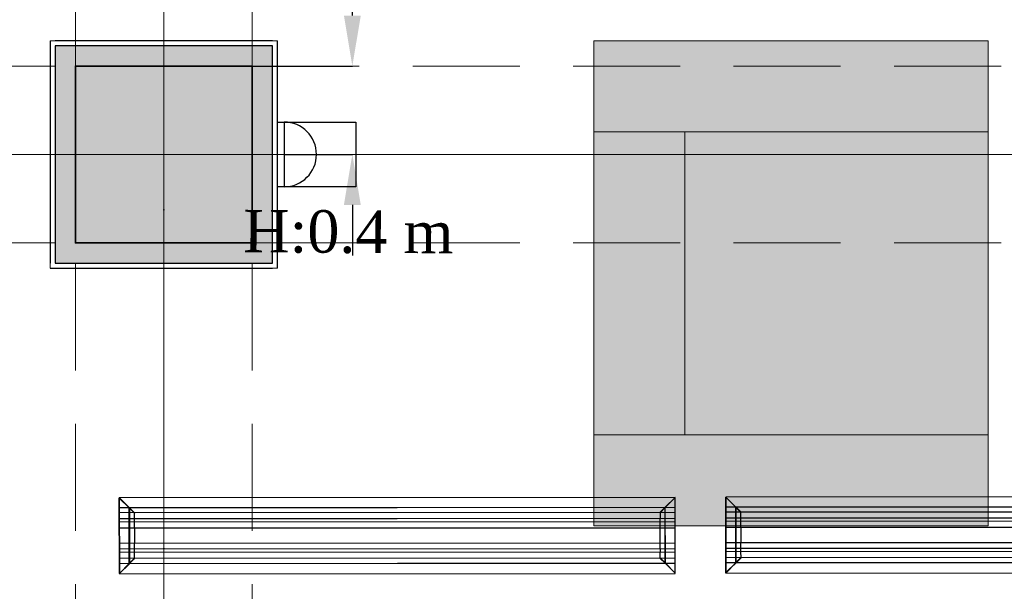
# Model space of a CAD drawing. Header units: inches. Extents: x -78787 to 29484, y -9517 to 23232.
# Tile 187 of 256: x 8046 to 9994, y 4779 to 5910. Entities that reach past the tile are written whole.
import ezdxf
from ezdxf.enums import TextEntityAlignment as Align

# ---------------------------------------------------------------- set-up
doc = ezdxf.new("R2010")
doc.units = ezdxf.units.IN
doc.header["$MEASUREMENT"] = 0
doc.linetypes.add('Dot & Dashed', pattern=[670.277762, 317.5, -176.388889, 0, -176.388874])
doc.linetypes.add('Hidden', pattern=[317.5, 211.666667, -105.833333])
for name, color, linetype in [('- მექანიკური ნაწილი', 7, 'Continuous'), ('- საშტეფცელო როზეტები', 7, 'Continuous'), ('Edges', 7, 'Continuous'), ('New_Structural - Bearing', 7, 'Continuous'), ('Structural - Bearing', 7, 'Continuous'), ('Structural - Grid', 7, 'Continuous')]:
    doc.layers.add(name, color=color, linetype=linetype)
for name, color, linetype, lineweight, true_color in [('New_2D Drafting - General_Pen_No__62', 7, 'Continuous', 20, 0xaaaaaa), ('New_2D Drafting - General_Pen_No__81', 7, 'Continuous', 20, 0x6a6a6a), ('New_Structural - Bearing_Pen_No__255', 7, 'Continuous', 13, 0xe8e8e8), ('New_Structural - Bearing_Pen_No__5', 7, 'Continuous', 25, 0x40a5ff), ('Structural - Bearing_Pen_No__102', 7, 'Continuous', 13, 0xcccccc), ('Structural - Bearing_Pen_No__161', 7, 'Continuous', 13, 0x6a6a6a), ('Structural - Bearing_Pen_No__28', 7, 'Continuous', 35, 0xa80f02), ('Structural - Grid_Pen_No__81', 7, 'Continuous', 20, 0x6a6a6a)]:
    doc.layers.add(name, color=color, linetype=linetype, lineweight=lineweight, true_color=true_color)
doc.layers.add('New_Structural - Bearing_Pen_No__1', color=7, linetype='Continuous', lineweight=13)
doc.layers.add('Structural - Bearing_Pen_No__20', color=1, linetype='Continuous', lineweight=0)
doc.styles.add('GENERATED_STYLE_2', font='txt')
doc.styles.get("Standard").update_dxf_attribs({"font": 'arial.ttf'})
doc.dimstyles.get("Standard").update_dxf_attribs({"dimtxt": 0.18, "dimasz": 0.18, "dimexe": 0.18, "dimexo": 0.0625, "dimgap": 0.09, "dimtad": 0, "dimtih": 1, "dimtoh": 1, "dimdec": 4, "dimzin": 0, "dimdsep": 46, "dimtxsty": 'Standard', "dimcen": 0.09, "dimadec": 0, "dimazin": 0, "dimtfac": 1, "dimtdec": 4, "dimtofl": 0, "dimtmove": 0, "dimatfit": 3, "dimfxl": 1, "dimtolj": 1, "dimtzin": 0, "dimarcsym": 0})

# ---------------------------------------------------------------- blocks, each defined once
blk = doc.blocks.new('Wall_175', base_point=(-16833.8, 26838))
at = {"layer": 'New_Structural - Bearing_Pen_No__255', "linetype": 'Continuous', "lineweight": 13, "true_color": 0xe8e8e8}
for points in [[(-16833.8, 26878), (-16833.8, 26838), (-16793.8, 26878)], [(-16833.8, 26838), (-16793.8, 26838), (-16793.8, 26878)], [(-16793.8, 26838), (-16833.8, 26838), (-16833.8, 26488), (-16793.8, 26488)], [(-16833.8, 26488), (-16833.8, 26448), (-16793.8, 26448)], [(-16793.8, 26488), (-16833.8, 26488), (-16793.8, 26448)]]:
    blk.add_hatch(color=254, dxfattribs=at).paths.add_polyline_path(points)
at = {"layer": 'New_Structural - Bearing_Pen_No__1', "color": 7, "linetype": 'Continuous', "lineweight": 13, "flags": 128}
for points in [[(-16783.8, 26888), (-16793.8, 26888)], [(-16783.8, 26438), (-16793.8, 26438)]]:
    blk.add_lwpolyline(points, dxfattribs=at)
at = {"layer": 'New_Structural - Bearing_Pen_No__5', "color": 161, "linetype": 'Continuous', "lineweight": 25, "true_color": 0x40a5ff}
for p, q in [((-16793.8, 26878), (-16833.8, 26878)), ((-16793.8, 26838), (-16793.8, 26878)), ((-16793.8, 26488), (-16793.8, 26838)), ((-16793.8, 26448), (-16793.8, 26488)), ((-16833.8, 26448), (-16793.8, 26448))]:
    blk.add_line(p, q, dxfattribs=at)
at = {"layer": 'New_Structural - Bearing_Pen_No__5', "color": 161, "linetype": 'Continuous', "lineweight": 25, "true_color": 0x40a5ff, "flags": 128}
blk.add_lwpolyline([(-16783.8, 26438), (-16783.8, 26888)], dxfattribs=at)
blk = doc.blocks.new('Wall_176', base_point=(-16833.8, 26488))
at = {"layer": 'New_Structural - Bearing_Pen_No__255', "linetype": 'Continuous', "lineweight": 13, "true_color": 0xe8e8e8}
for points in [[(-17183.8, 26488), (-17223.8, 26488), (-17223.8, 26448)], [(-17183.8, 26488), (-17223.8, 26448), (-17183.8, 26448)], [(-16833.8, 26488), (-17183.8, 26488), (-17183.8, 26448), (-16833.8, 26448)]]:
    blk.add_hatch(color=254, dxfattribs=at).paths.add_polyline_path(points)
at = {"layer": 'New_Structural - Bearing_Pen_No__1', "color": 7, "linetype": 'Continuous', "lineweight": 13, "flags": 128}
blk.add_lwpolyline([(-17233.8, 26438), (-17233.8, 26448)], dxfattribs=at)
at = {"layer": 'New_Structural - Bearing_Pen_No__5', "color": 161, "linetype": 'Continuous', "lineweight": 25, "true_color": 0x40a5ff}
for p, q in [((-17223.8, 26488), (-17223.8, 26448)), ((-17223.8, 26448), (-17183.8, 26448)), ((-17183.8, 26448), (-16833.8, 26448)), ((-16833.8, 26448), (-16793.8, 26448))]:
    blk.add_line(p, q, dxfattribs=at)
at = {"layer": 'New_Structural - Bearing_Pen_No__5', "color": 161, "linetype": 'Continuous', "lineweight": 25, "true_color": 0x40a5ff, "flags": 128}
blk.add_lwpolyline([(-17233.8, 26438), (-16793.8, 26438)], dxfattribs=at)
blk = doc.blocks.new('Wall_177', base_point=(-17183.8, 26488))
at = {"layer": 'New_Structural - Bearing_Pen_No__255', "linetype": 'Continuous', "lineweight": 13, "true_color": 0xe8e8e8}
for points in [[(-17223.8, 26878), (-17183.8, 26838), (-17183.8, 26878)], [(-17223.8, 26838), (-17183.8, 26838), (-17223.8, 26878)], [(-17223.8, 26838), (-17223.8, 26488), (-17183.8, 26488), (-17183.8, 26838)]]:
    blk.add_hatch(color=254, dxfattribs=at).paths.add_polyline_path(points)
at = {"layer": 'New_Structural - Bearing_Pen_No__1', "color": 7, "linetype": 'Continuous', "lineweight": 13, "flags": 128}
blk.add_lwpolyline([(-17233.8, 26888), (-17223.8, 26888)], dxfattribs=at)
at = {"layer": 'New_Structural - Bearing_Pen_No__5', "color": 161, "linetype": 'Continuous', "lineweight": 25, "true_color": 0x40a5ff}
for p, q in [((-17183.8, 26878), (-17223.8, 26878)), ((-17223.8, 26878), (-17223.8, 26838)), ((-17223.8, 26838), (-17223.8, 26488)), ((-17223.8, 26488), (-17223.8, 26448))]:
    blk.add_line(p, q, dxfattribs=at)
at = {"layer": 'New_Structural - Bearing_Pen_No__5', "color": 161, "linetype": 'Continuous', "lineweight": 25, "true_color": 0x40a5ff, "flags": 128}
blk.add_lwpolyline([(-17233.8, 26888), (-17233.8, 26448)], dxfattribs=at)
blk = doc.blocks.new('Wall_178', base_point=(-17183.8, 26838))
at = {"layer": 'New_Structural - Bearing_Pen_No__255', "linetype": 'Continuous', "lineweight": 13, "true_color": 0xe8e8e8}
blk.add_hatch(color=254, dxfattribs=at).paths.add_polyline_path([(-17183.8, 26878), (-17183.8, 26838), (-16833.8, 26838), (-16833.8, 26878)])
at = {"layer": 'New_Structural - Bearing_Pen_No__5', "color": 161, "linetype": 'Continuous', "lineweight": 25, "true_color": 0x40a5ff}
for p, q in [((-17183.8, 26878), (-17223.8, 26878)), ((-16833.8, 26878), (-17183.8, 26878)), ((-16793.8, 26878), (-16833.8, 26878))]:
    blk.add_line(p, q, dxfattribs=at)
at = {"layer": 'New_Structural - Bearing_Pen_No__5', "color": 161, "linetype": 'Continuous', "lineweight": 25, "true_color": 0x40a5ff, "flags": 128}
blk.add_lwpolyline([(-16793.8, 26888), (-17223.8, 26888)], dxfattribs=at)
blk = doc.blocks.new('Column_26', base_point=(-17008.8, 26663))
at = {"layer": 'Structural - Bearing_Pen_No__161', "linetype": 'Continuous', "lineweight": 0, "true_color": 0x6a6a6a}
blk.add_hatch(color=251, dxfattribs=at).paths.add_polyline_path([(-16833.8, 26488), (-16833.8, 26838), (-17183.8, 26838), (-17183.8, 26488)])
at = {"layer": 'Structural - Bearing_Pen_No__20', "color": 1, "linetype": 'Continuous', "lineweight": 0}
for p, q in [((-17008.8, 26743), (-17008.8, 26918)), ((-17088.8, 26663), (-17263.8, 26663)), ((-16928.8, 26663), (-16753.8, 26663)), ((-17008.8, 26583), (-17008.8, 26408))]:
    blk.add_line(p, q, dxfattribs=at)
blk.add_point((-17008.8, 26663), dxfattribs=at)
at = {"layer": 'Structural - Bearing_Pen_No__28', "color": 14, "linetype": 'Continuous', "lineweight": 35, "true_color": 0xa80f02, "flags": 128}
blk.add_lwpolyline([(-16833.8, 26488), (-16833.8, 26838), (-17183.8, 26838), (-17183.8, 26488)], close=True, dxfattribs=at)
blk = doc.blocks.new('Standard grid marker')
at = {"layer": 'Structural - Grid_Pen_No__81', "color": 251, "linetype": 'Continuous', "lineweight": 20, "true_color": 0x6a6a6a}
blk.add_line((1000, 0), (51328.1, 0), dxfattribs=at)
at = {"layer": 'Structural - Grid_Pen_No__81', "color": 251, "lineweight": 20, "true_color": 0x6a6a6a, "style": 'GENERATED_STYLE_2'}
for tag, p in [('AC_MarkerText_1_0', (-100, -144)), ('AC_MarkerText_1_1', (52428.1, -144))]:
    blk.add_attdef(tag, text='', height=100, rotation=180, dxfattribs=at).set_placement(p, align=Align.TOP_CENTER)
blk = doc.blocks.new('Standard grid marker_2')
at = {"layer": 'Structural - Grid_Pen_No__81', "color": 251, "linetype": 'Continuous', "lineweight": 20, "true_color": 0x6a6a6a}
blk.add_line((1000, 0), (27734.9, 0), dxfattribs=at)
at = {"layer": 'Structural - Grid_Pen_No__81', "color": 251, "lineweight": 20, "true_color": 0x6a6a6a, "style": 'GENERATED_STYLE_2'}
for tag, p in [('AC_MarkerText_1_0', (-1.5, -46.7)), ('AC_MarkerText_1_1', (28933.4, -46.7))]:
    blk.add_attdef(tag, text='', height=100, rotation=270, dxfattribs=at).set_placement(p, align=Align.TOP_CENTER)
blk = doc.blocks.new('Beam_4', base_point=(-17008.8, 14663))
at = {"layer": 'Structural - Bearing_Pen_No__102', "color": 254, "linetype": 'Dot & Dashed', "lineweight": 13, "true_color": 0xcccccc}
blk.add_line((-17008.8, 14663), (-17008.8, 39096.2), dxfattribs=at)
at = {"layer": 'Structural - Bearing_Pen_No__102', "color": 254, "linetype": 'Hidden', "lineweight": 13, "true_color": 0xcccccc}
for p, q in [((-17183.8, 26838), (-17183.8, 32488)), ((-16833.8, 26838), (-16833.8, 32488)), ((-17183.8, 20838), (-17183.8, 26488)), ((-16833.8, 20838), (-16833.8, 26488))]:
    blk.add_line(p, q, dxfattribs=at)
blk = doc.blocks.new('Beam_12', base_point=(-47008.8, 26663))
at = {"layer": 'Structural - Bearing_Pen_No__102', "color": 254, "linetype": 'Hidden', "lineweight": 13, "true_color": 0xcccccc}
for p, q in [((-22833.8, 26838), (-17183.8, 26838)), ((-16833.8, 26838), (-11183.8, 26838)), ((-22833.8, 26488), (-17183.8, 26488)), ((-16833.8, 26488), (-11183.8, 26488))]:
    blk.add_line(p, q, dxfattribs=at)
at = {"layer": 'Structural - Bearing_Pen_No__102', "color": 254, "linetype": 'Dot & Dashed', "lineweight": 13, "true_color": 0xcccccc}
blk.add_line((-47008.8, 26663), (991.2, 26663), dxfattribs=at)
blk = doc.blocks.new('- საშტეფცელო როზეტი IP22')
at = {"layer": '- საშტეფცელო როზეტები', "color": 5}
for p, q in [((8536.7, 3822.7), (8536.7, 3888.1)), ((8472.6, 3758.6), (8600.9, 3758.6))]:
    blk.add_line(p, q, dxfattribs=at)
blk.add_arc((8536.7, 3758.6), 64.1, 0, 180, dxfattribs=at)
blk = doc.blocks.new('1 ჩარჩო')
at = {"layer": '- საშტეფცელო როზეტები', "color": 5}
blk.add_lwpolyline([(7775.1, 3905.1), (7903.3, 3905.1), (7903.3, 3750.1), (7775.1, 3750.1)], close=True, dxfattribs=at)
blk = doc.blocks.new('lineardiffplan')
blk.add_lwpolyline([(393.1, 274.9), (1492.8, 274.9), (1492.8, 124.4), (393.1, 124.4)], close=True)
at = {"layer": 'Edges'}
for p, q in [((392.8, 274.9), (392.8, 274.6)), ((393.1, 274.9), (392.8, 274.9)), ((422.8, 244.9), (392.8, 274.9)), ((392.8, 274.6), (392.9, 274.5)), ((392.9, 125.2), (392.9, 274.5)), ((412.4, 255), (392.9, 274.5)), ((393.1, 274.9), (393.2, 274.8)), ((393.2, 274.8), (412.7, 255.3)), ((1462.8, 244.9), (1492.8, 274.9)), ((1472.9, 255.3), (1492.4, 274.8)), ((1473.2, 254.9), (1492.8, 274.5)), ((1492.4, 274.8), (1492.5, 274.9)), ((1492.8, 274.9), (1492.5, 274.9)), ((1492.8, 274.5), (1492.8, 274.9)), ((1492.8, 274.5), (1492.8, 274.5)), ((1492.8, 125.4), (1492.8, 274.5)), ((1492.8, 255.3), (392.9, 255.3)), ((392.9, 254.9), (1492.8, 254.9)), ((412.4, 144.7), (412.4, 255)), ((412.8, 254.6), (412.4, 255)), ((412.7, 255.3), (413.1, 254.9)), ((412.8, 145.1), (412.8, 254.6)), ((412.8, 254.6), (422.8, 244.6)), ((413.1, 254.9), (423.1, 244.9)), ((1472.5, 254.9), (1462.5, 244.9)), ((1462.9, 244.6), (1472.8, 254.5)), ((1472.9, 255.3), (1472.5, 254.9)), ((1472.8, 254.5), (1473.2, 254.9)), ((1472.8, 254.5), (1472.8, 145.3)), ((1473.2, 144.9), (1473.2, 254.9)), ((392.9, 244.9), (1492.8, 244.9)), ((422.8, 244.6), (422.8, 244.9)), ((422.8, 244.9), (423.1, 244.9)), ((422.8, 244.6), (422.8, 244.6)), ((422.8, 244.6), (422.8, 233.2)), ((423.1, 244.9), (423.1, 244.9)), ((1462.5, 244.9), (1462.5, 244.9)), ((1462.5, 244.9), (1462.8, 244.9)), ((1462.8, 244.9), (1462.9, 244.6)), ((1462.8, 244.5), (1462.9, 244.6)), ((1462.8, 233.2), (1462.8, 244.5)), ((392.9, 233.2), (1492.8, 233.2)), ((392.9, 233), (1492.8, 233)), ((392.9, 226.8), (1492.8, 226.8)), ((392.9, 226.5), (1492.8, 226.5)), ((392.9, 214.9), (1492.8, 214.9)), ((1492.8, 214.8), (392.9, 214.8)), ((422.4, 214.9), (422.3, 214.9)), ((422.8, 214.9), (422.4, 214.9)), ((422.8, 233), (422.8, 233.2)), ((422.8, 226.8), (422.8, 233)), ((422.8, 226.5), (422.8, 226.8)), ((422.8, 214.9), (422.8, 226.5)), ((422.8, 184.9), (422.8, 214.9)), ((423.2, 214.9), (422.8, 214.9)), ((423.2, 214.8), (422.8, 214.9)), ((423.2, 214.8), (423.2, 214.9)), ((423.2, 214.8), (423.2, 184.9)), ((1462.8, 214.9), (1462.4, 214.9)), ((1462.4, 214.9), (1462.4, 214.8)), ((1462.8, 214.9), (1462.4, 214.8)), ((1462.4, 184.9), (1462.4, 214.8)), ((1462.8, 233), (1462.8, 233.2)), ((1462.8, 226.8), (1462.8, 233)), ((1462.8, 226.5), (1462.8, 226.8)), ((1462.8, 214.9), (1462.8, 226.5)), ((1462.8, 214.9), (1462.8, 184.9)), ((1462.8, 214.9), (1463.2, 214.9)), ((1463.2, 214.9), (1463.3, 214.9)), ((1492.8, 184.9), (392.9, 184.9)), ((422.4, 184.9), (422.3, 184.9)), ((422.8, 184.9), (422.4, 184.9)), ((422.8, 184.9), (423.2, 184.9)), ((422.8, 173.2), (422.8, 184.9)), ((1462.4, 184.9), (1462.8, 184.9)), ((1462.8, 173.2), (1462.8, 184.9)), ((1463.2, 184.9), (1462.8, 184.9)), ((1463.2, 184.9), (1463.3, 184.9)), ((392.9, 173.2), (1492.8, 173.2)), ((392.9, 173), (1492.8, 173)), ((392.9, 166.8), (1492.8, 166.8)), ((392.9, 166.5), (1492.8, 166.5)), ((422.8, 173), (422.8, 173.2)), ((422.8, 173), (422.8, 166.8)), ((422.8, 166.5), (422.8, 166.8)), ((422.8, 155.1), (422.8, 166.5)), ((1462.8, 173), (1462.8, 173.2)), ((1462.8, 166.8), (1462.8, 173)), ((1462.8, 166.5), (1462.8, 166.8)), ((1462.8, 155.3), (1462.8, 166.5)), ((392.8, 124.9), (422.8, 154.9)), ((392.9, 154.9), (1492.8, 154.9)), ((1492.8, 144.9), (392.9, 144.9)), ((392.9, 125.2), (412.4, 144.7)), ((392.9, 144.5), (1492.8, 144.5)), ((412.7, 144.5), (393.2, 124.9)), ((412.8, 145.1), (412.4, 144.7)), ((412.7, 144.5), (413.1, 144.9)), ((412.8, 145.1), (422.8, 155.1)), ((423.1, 154.8), (413.1, 144.9)), ((422.8, 154.9), (422.8, 155.1)), ((422.8, 155.1), (422.8, 155.1)), ((423.1, 154.8), (422.8, 154.9)), ((423.1, 154.8), (423.1, 154.9)), ((1462.5, 154.8), (1462.4, 154.9)), ((1462.8, 154.9), (1462.5, 154.8)), ((1462.5, 154.8), (1472.4, 144.9)), ((1462.9, 155.2), (1462.8, 155.3)), ((1462.9, 155.2), (1462.8, 154.9)), ((1462.8, 154.9), (1492.8, 124.9)), ((1472.8, 145.3), (1462.9, 155.2)), ((1472.4, 144.9), (1472.8, 144.5)), ((1473.2, 144.9), (1472.8, 145.3)), ((1472.8, 144.5), (1492.4, 124.9)), ((1473.2, 144.9), (1492.8, 125.4)), ((392.9, 125.2), (392.8, 125.1)), ((392.8, 125.1), (392.8, 124.9)), ((392.8, 124.9), (393.1, 124.9)), ((393.2, 124.9), (393.1, 124.9)), ((1492.4, 124.9), (1492.8, 124.9)), ((1492.4, 124.9), (1492.4, 124.9)), ((1492.8, 125.3), (1492.8, 125.4)), ((1492.8, 124.9), (1492.8, 125.3))]:
    blk.add_line(p, q, dxfattribs=at)
blk = doc.blocks.new('*D1225')
at = {"layer": '- საშტეფცელო როზეტები', "color": 0, "lineweight": -2, "transparency": 16777216}
for p, q in [((8704, 5918.4), (8704, 6114.5)), ((8704, 6114.5), (8804, 6114.5)), ((8506, 5818.4), (8704.2, 5818.4)), ((8569, 5643.4), (8704.2, 5643.4)), ((8704, 5543.4), (8704, 5443.4))]:
    blk.add_line(p, q, dxfattribs=at)
at = {"layer": '- საშტეფცელო როზეტები', "color": 0, "transparency": 16777216}
for points in [[(8687.3, 5918.4), (8720.7, 5918.4), (8704, 5818.4)], [(8687.3, 5543.4), (8720.7, 5543.4), (8704, 5643.4)]]:
    blk.add_solid(points, dxfattribs=at)
at = {"layer": 'Defpoints', "color": 0, "transparency": 16777216}
for p in [(8505.9, 5818.4), (8568.9, 5643.4), (8704, 5643.4)]:
    blk.add_point(p, dxfattribs=at)
at = {"layer": '- საშტეფცელო როზეტები', "color": 0, "transparency": 16777216, "insert": (8935.5, 6114.5), "char_height": 50, "attachment_point": 5}
blk.add_mtext('\\A1;{\\fSylfaen|b0|i0|c0|p18;175.0000}', dxfattribs=at)

msp = doc.modelspace()

# ---------------------------------------------------------------- hatches: boundary and pattern name
at = {"layer": 'New_2D Drafting - General_Pen_No__81', "linetype": 'Continuous', "lineweight": 20, "true_color": 0x6a6a6a}
msp.add_hatch(color=251, dxfattribs=at).paths.add_polyline_path([(9962.13436, 4908.35514), (9962.13436, 5868.35514), (9182.13436, 5868.35514), (9182.13436, 4908.35514)])

# ---------------------------------------------------------------- linework, layer by layer
at = {"layer": 'New_2D Drafting - General_Pen_No__62', "color": 253, "linetype": 'Continuous', "lineweight": 20, "true_color": 0xaaaaaa, "flags": 128}
for points in [[(9962.13436, 5868.35514), (9962.13436, 5688.35514), (9182.13436, 5688.35514), (9182.13436, 5868.35514)], [(9182.13436, 5088.35514), (9362.13436, 5088.35514), (9362.13436, 5688.35514), (9182.13436, 5688.35514)], [(9962.13436, 4908.35514), (9962.13436, 5088.35514), (9182.13436, 5088.35514), (9182.13436, 4908.35514)]]:
    msp.add_lwpolyline(points, close=True, dxfattribs=at)
msp.add_lwpolyline([(9962.13436, 5088.35514), (9962.13436, 5688.35514)], dxfattribs=at)

# ---------------------------------------------------------------- block references
at = {"layer": '- მექანიკური ნაწილი', "xscale": -1, "rotation": 0.04479712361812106}
for p in [(9735.88496, 4689.8632), (10935.95598, 4691.30632)]:
    msp.add_blockref('lineardiffplan', p, dxfattribs=at)
at = {"layer": '- საშტეფცელო როზეტები', "rotation": 270}
for name, p in [('1 ჩარჩო', (4805.86904, 13482.5628)), ('- საშტეფცელო როზეტი IP22', (4810.34568, 14180.09674))]:
    msp.add_blockref(name, p, dxfattribs=at)
at = {"layer": 'New_Structural - Bearing', "color": 7, "lineweight": 35}
for name, p in [('Wall_177', (8155.93152, 5468.35514)), ('Wall_178', (8155.93152, 5818.35514)), ('Wall_175', (8505.93152, 5818.35514)), ('Wall_176', (8505.93152, 5468.35514))]:
    msp.add_blockref(name, p, dxfattribs=at)
at = {"layer": 'Structural - Bearing', "color": 254, "lineweight": 13, "true_color": 0xcccccc}
for name, p in [('Beam_4', (8330.93152, -6356.64486)), ('Beam_12', (-21669.06848, 5643.35514))]:
    msp.add_blockref(name, p, dxfattribs=at)
at = {"layer": 'Structural - Bearing', "color": 14, "lineweight": 35, "true_color": 0xa80f02}
msp.add_blockref('Column_26', (8330.93152, 5643.35514), dxfattribs=at)
at = {"layer": 'Structural - Grid', "color": 8, "linetype": 'Continuous', "lineweight": 15, "zscale": 1000}
for name, p, rotation in [('Standard grid marker_2', (8330.93152, -9316.57065), 90), ('Standard grid marker', (29284.00379, 5643.35514), 180)]:
    msp.add_blockref(name, p, dxfattribs=dict(at, rotation=rotation))

# ---------------------------------------------------------------- texts
at = {"layer": '- საშტეფცელო როზეტები', "color": 5, "insert": (8904.16949, 5531.5247), "char_height": 83.9644685, "attachment_point": 3, "rotation": 359.68932566}
msp.add_mtext_dynamic_manual_height_columns('{\\fSylfaen|b0|i0|c0|p18;H:0.4 m}', width=710.9466492, gutter_width=1.70068, heights=[0], dxfattribs=at)

# ---------------------------------------------------------------- dimensions: what is measured, and where the dimension line sits
at = {"layer": '- საშტეფცელო როზეტები', "color": 1}
dim = msp.add_linear_dim(base=(8703.98749, 5643.35514), p1=(8505.93152, 5818.35514), p2=(8568.90267, 5643.35514), angle=270, text='{\\fSylfaen|b0|i0|c0|p18;<>}', dimstyle='Standard', override={"dimtxt": 50, "dimasz": 100}, dxfattribs=at)
dim.commit()
dim.dimension.update_dxf_attribs({"geometry": '*D1225', "text_midpoint": (8935.5, 6114.5), "dimtype": 160})

doc.saveas('drawing.dxf')
